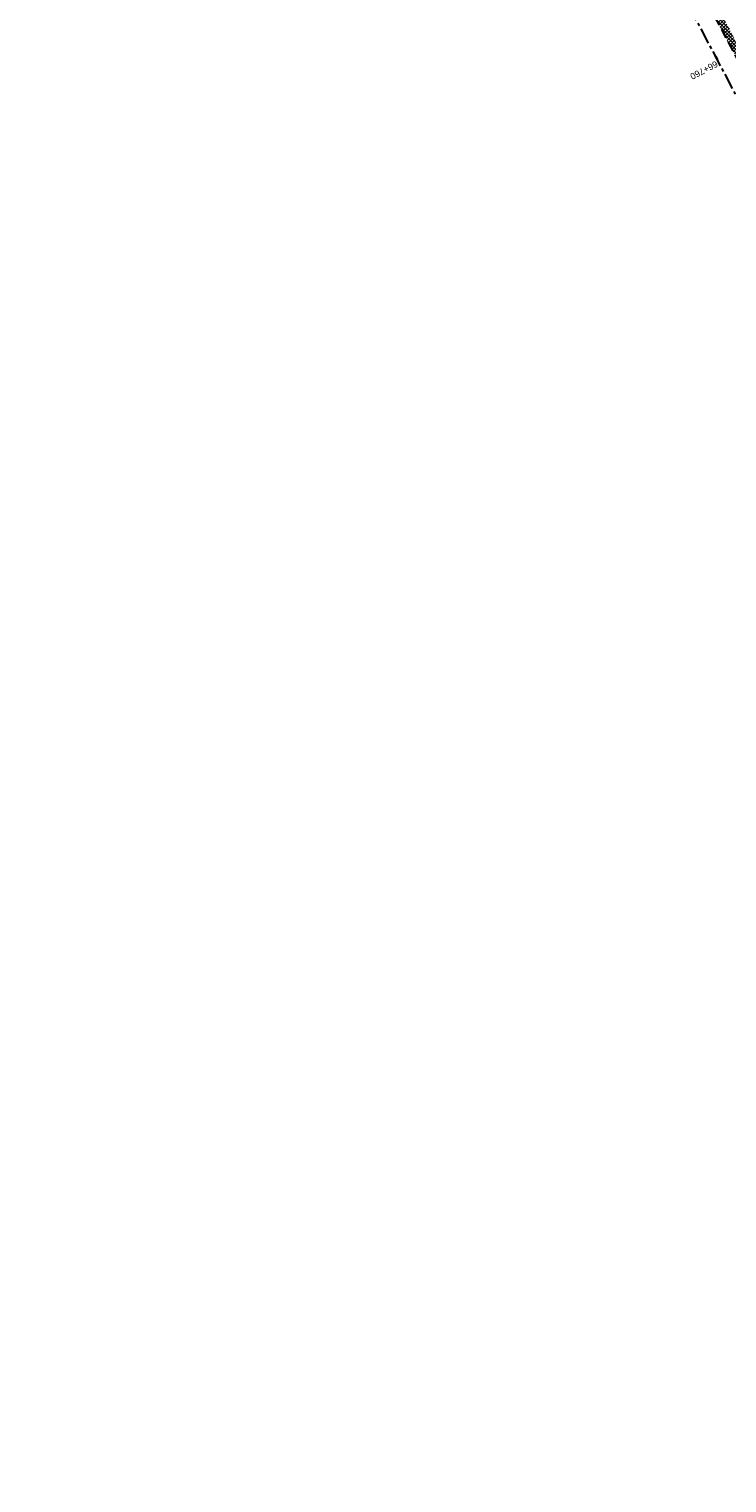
# Model space of a CAD drawing. Header units: metres. Extents: x 7529682 to 7533704, y 5721210 to 5727842.
# Tile 54 of 64: x 7529700 to 7529838, y 5727268 to 5727555. Entities that reach past the tile are written whole.
import ezdxf

# ---------------------------------------------------------------- set-up
doc = ezdxf.new("R2010")
doc.units = ezdxf.units.M
doc.linetypes.add('CENTER', pattern=[50.8, 31.75, -6.35, 6.35, -6.35])
doc.linetypes.add('HIDDEN', pattern=[9.525, 6.35, -3.175])
doc.layers.add('C-DROGI-SYTUACJA-ETYKIETY', color=7, linetype='Continuous')
doc.layers.add('D-hatch-pobocza', color=131, linetype='Continuous')
doc.layers.add('D-hatch-ciag-pieszo-rowerowy', color=7, linetype='Continuous', lineweight=13, true_color=0xff9f80)
doc.layers.add('D-krawędzie', color=7, linetype='Continuous', lineweight=30)
doc.layers.add('D-oś', color=10, linetype='CENTER', lineweight=30)
doc.styles.get("Standard").update_dxf_attribs({"font": 'arial.ttf'})
pattern_1 = [(45, (0, 0), (-0.33675960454, 0.33675960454), []), (135, (0, 0), (-0.33675960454, -0.33675960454), [])]

# ---------------------------------------------------------------- blocks, each defined once
blk = doc.blocks.new('AeccTickLine')
at = {"color": 0, "linetype": 'ByBlock', "lineweight": -2}
blk.add_line((0, 1), (0, -1), dxfattribs=at)

msp = doc.modelspace()

# ---------------------------------------------------------------- hatches: boundary and pattern name
at = {"layer": 'D-hatch-ciag-pieszo-rowerowy'}
h = msp.add_hatch(dxfattribs=at)
h.set_pattern_fill('ANSI37', color=256, scale=0.15, style=0)
h.set_pattern_definition(pattern_1)
edge = h.paths.add_edge_path()
edge.add_line((7529794.96, 5727650.5), (7529776.02, 5727686.41))
edge.add_line((7529776.02, 5727686.41), (7529748.84, 5727737.8))
edge.add_line((7529748.84, 5727737.8), (7529744.12, 5727746.74))
edge.add_arc((7529726.44, 5727737.39), 20, 27.8727, 44.2965)
edge.add_line((7529740.75, 5727751.36), (7529739.55, 5727752.59))
edge.add_arc((7529753.86, 5727766.56), 20, 207.9018, 224.2965, ccw=False)
edge.add_line((7529736.19, 5727757.2), (7529717.23, 5727793))
edge.add_line((7529717.23, 5727793), (7529715.01, 5727791.86))
edge.add_line((7529715.01, 5727791.86), (7529734.15, 5727755.71))
edge.add_arc((7529751.82, 5727765.07), 20, 207.9018, 224.2965)
edge.add_line((7529737.51, 5727751.1), (7529738.71, 5727749.87))
edge.add_arc((7529724.4, 5727735.9), 20, 27.8728, 44.2965, ccw=False)
edge.add_line((7529742.08, 5727745.25), (7529746.63, 5727736.64))
edge.add_line((7529746.63, 5727736.64), (7529773.81, 5727685.24))
edge.add_line((7529773.81, 5727685.24), (7529792.75, 5727649.33))
edge.add_line((7529792.75, 5727649.33), (7529811.28, 5727614.82))
edge.add_line((7529811.28, 5727614.82), (7529836.66, 5727568.3))
edge.add_line((7529836.66, 5727568.3), (7529856.56, 5727531.25))
edge.add_line((7529856.56, 5727531.25), (7529859.54, 5727525.64))
edge.add_line((7529859.54, 5727525.64), (7529862.56, 5727525.26))
edge.add_line((7529862.56, 5727525.26), (7529858.76, 5727532.43))
edge.add_line((7529858.76, 5727532.43), (7529838.86, 5727569.49))
edge.add_line((7529838.86, 5727569.49), (7529813.48, 5727616.01))
edge.add_line((7529813.48, 5727616.01), (7529794.96, 5727650.5))
at = {"layer": 'D-hatch-pobocza'}
h = msp.add_hatch(dxfattribs=at)
h.set_pattern_fill('ANSI37', color=256, scale=0.15, style=0)
h.set_pattern_definition(pattern_1)
h.paths.add_polyline_path([(7529905.34, 5727429.09), (7529892.28, 5727453.58), (7529881.53, 5727473.69), (7529872.27, 5727491.4), (7529857.46, 5727519.14), (7529841.38, 5727549.79), (7529827.75, 5727575.78), (7529816.4, 5727596.89), (7529800.43, 5727627.4), (7529788.07, 5727650.98), (7529775.85, 5727673.83), (7529761.3, 5727701.31), (7529749.89, 5727722.83), (7529745.5, 5727731.66), (7529738.97, 5727744.08), (7529737.46, 5727743.32), (7529742.21, 5727734.3), (7529762.33, 5727696.27), (7529777.78, 5727667.01), (7529799.32, 5727626.3), (7529822.19, 5727583.16), (7529846.92, 5727536.35), (7529864.75, 5727502.66), (7529900.46, 5727434.96), (7529935.35, 5727369.31), (7529971.48, 5727300.79), (7529988.36, 5727268.84), (7529990.28, 5727268.6), (7529990.33, 5727268.62), (7529981.66, 5727284.96), (7529968.42, 5727309.6), (7529956.4, 5727332.85), (7529943.52, 5727357.04), (7529932.32, 5727378.32), (7529916.68, 5727408.01)])

# ---------------------------------------------------------------- linework, layer by layer
at = {"layer": 'D-krawędzie', "linetype": 'HIDDEN', "ltscale": 0.3}
msp.add_lwpolyline([(7529737.46, 5727743.32), (7529742.21, 5727734.3), (7529762.33, 5727696.27), (7529777.78, 5727667.01), (7529799.32, 5727626.3), (7529822.19, 5727583.16), (7529846.92, 5727536.35), (7529864.75, 5727502.66), (7529900.46, 5727434.96), (7529935.35, 5727369.31), (7529971.48, 5727300.79), (7530006.7, 5727234.14), (7530044.2, 5727163.13), (7530082.89, 5727090.2), (7530098.69, 5727060.36), (7530132, 5726997.21), (7530163.82, 5726937.1), (7530204.08, 5726861.01), (7530247.82, 5726778.44)], dxfattribs=at)
at = {"layer": 'D-oś', "ltscale": 0.1}
msp.add_lwpolyline([(7530244.73, 5726776.79), (7530200.99, 5726859.38), (7530160.73, 5726935.46), (7530128.9, 5726995.57), (7530095.59, 5727058.73), (7530079.8, 5727088.56), (7530041.11, 5727161.5), (7530003.61, 5727232.51), (7529968.38, 5727299.15), (7529932.26, 5727367.67), (7529897.37, 5727433.33), (7529861.66, 5727501.03), (7529843.83, 5727534.71), (7529819.1, 5727581.52), (7529796.23, 5727624.66), (7529774.69, 5727665.37), (7529759.23, 5727694.64), (7529739.12, 5727732.66), (7529700.24, 5727806.04)], dxfattribs=at)

# ---------------------------------------------------------------- block references
at = {"layer": 'C-DROGI-SYTUACJA-ETYKIETY', "color": 7, "linetype": 'Continuous', "lineweight": 60, "xscale": 0.25, "yscale": 0.25, "zscale": 0.25, "rotation": 297.8492702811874}
msp.add_blockref('AeccTickLine', (7529835.9, 5727549.73), dxfattribs=at)

# ---------------------------------------------------------------- texts
at = {"layer": 'C-DROGI-SYTUACJA-ETYKIETY', "color": 7}
msp.add_text('66+760', height=1.25, rotation=207.8493, dxfattribs=at).set_placement((7529835.74, 5727549.22))

doc.saveas('drawing.dxf')
